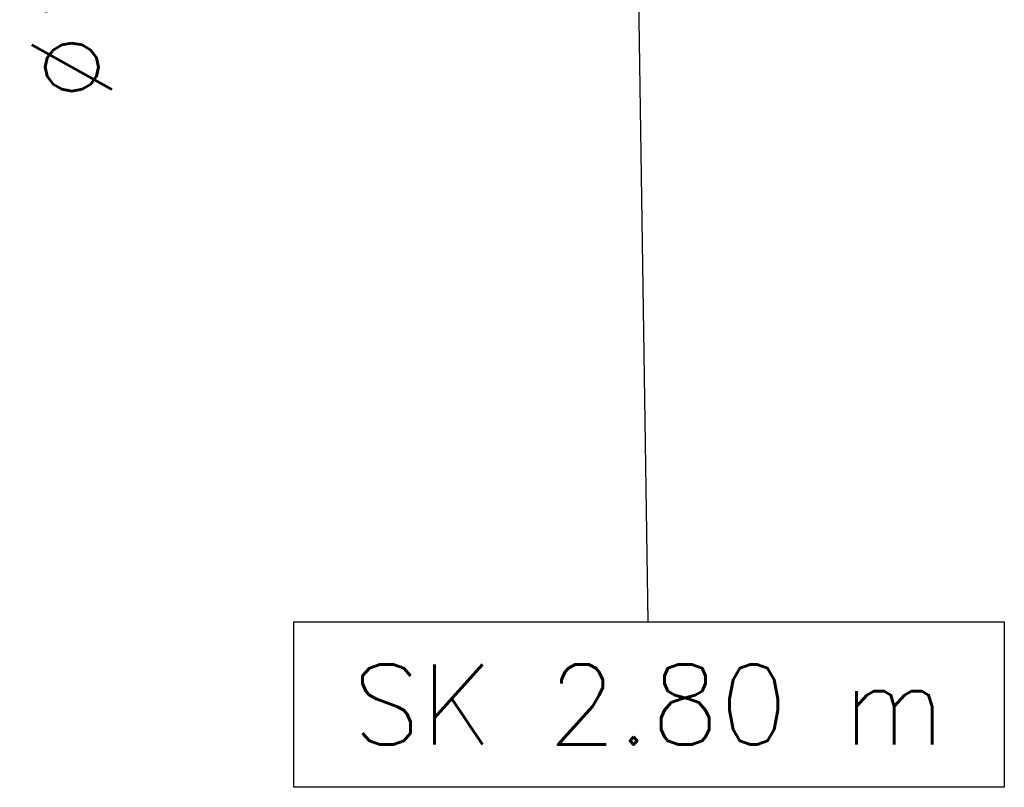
# Model space of a CAD drawing. Header units: millimetres. Extents: x 295542 to 440356, y 17772 to 133669.
# Tile 29 of 73: x 310637 to 312113, y 47756 to 48906. Entities that reach past the tile are written whole.
import ezdxf

# ---------------------------------------------------------------- set-up
doc = ezdxf.new("R2010")
doc.units = ezdxf.units.MM
doc.layers.add('FLUID-W3-120-DIM', color=7, linetype='Continuous')
doc.layers.add('FLUID-W3-120-INF', color=7, linetype='Continuous')
doc.styles.add('FDBES', font='simplex.shx')
doc.dimstyles.new('FDBES', dxfattribs={"dimscale": 50, "dimtxt": 4, "dimasz": 2.5, "dimexe": 0.8, "dimexo": 2, "dimgap": 1, "dimtad": 1, "dimdsep": 46, "dimtxsty": 'FDBES', "dimcen": 2.5, "dimclrd": 4, "dimclre": 5, "dimadec": 0, "dimazin": 0, "dimtfac": 1, "dimtmove": 0, "dimatfit": 3, "dimfxl": 1, "dimarcsym": 0})

# ---------------------------------------------------------------- blocks, each defined once
blk = doc.blocks.new('*U557')
at = {"color": 5, "lineweight": -2}
blk.add_lwpolyline([(-51.06, -133.52), (55.46, -133.52), (55.46, -158.32), (-51.06, -158.32)], close=True, dxfattribs=at)
blk.add_lwpolyline([(-51.06, -133.52), (55.46, -133.52), (55.46, -158.32), (-51.06, -158.32)], close=True, dxfattribs=at)
at = {"color": 3, "insert": (2.2, -145.92), "char_height": 12, "attachment_point": 5, "line_spacing_factor": 1.1, "style": 'FDBES'}
blk.add_mtext('SK 2.80 m', dxfattribs=at)
blk.add_mtext('SK 2.80 m', dxfattribs=at)
at = {"color": 5}
blk.add_leader([(0, 0), (2.01, -133.52)], dimstyle='FDBES', override={"dimscale": 3, "dimclrd": 5}, dxfattribs=at)
blk.add_leader([(0, 0), (2.01, -133.52)], dimstyle='FDBES', override={"dimscale": 3, "dimclrd": 5}, dxfattribs=at)

msp = doc.modelspace()

# ---------------------------------------------------------------- block references
at = {"layer": 'FLUID-W3-120-INF', "linetype": 'ByBlock', "xscale": 10, "yscale": 10, "zscale": 10}
msp.add_blockref('*U557', (311558, 49339.17, 2862.5), dxfattribs=at)

# ---------------------------------------------------------------- texts
at = {"layer": 'FLUID-W3-120-DIM', "color": 3, "insert": (310715, 48989.17, 2862.5), "char_height": 120, "attachment_point": 5, "rotation": 90, "style": 'FDBES'}
msp.add_mtext('∅160\\P', dxfattribs=at)

doc.saveas('drawing.dxf')
